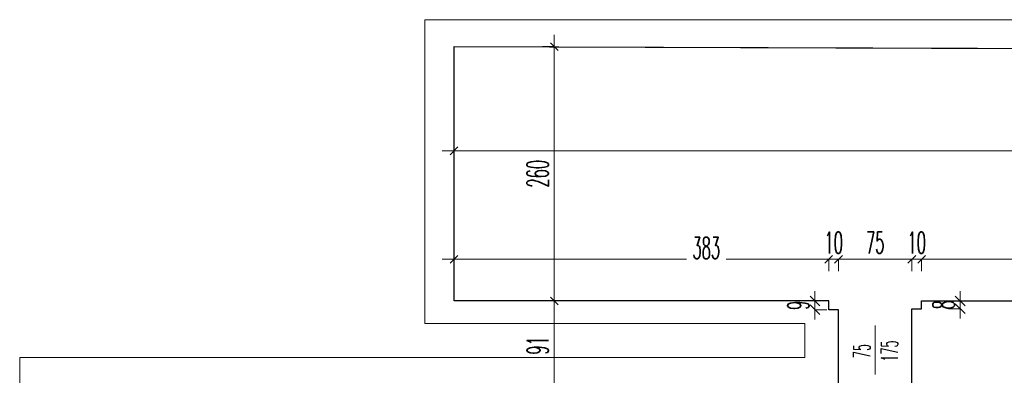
# Model space of a CAD drawing. Header units: millimetres. Extents: x -5207 to 173417, y -28809 to -6400.
# Tile 36 of 256: x -1037 to -31, y -12146 to -11783. Entities that reach past the tile are written whole.
import ezdxf

# ---------------------------------------------------------------- set-up
doc = ezdxf.new("R2010")
doc.units = ezdxf.units.MM
for name, color, linetype, lineweight in [('mr_obliczanie_powierzchni', 4, 'Continuous', 15), ('mr_otwory', 6, 'Continuous', 9), ('mr_wymiar', 3, 'Continuous', 9), ('mr_ściany', 7, 'Continuous', 30)]:
    doc.layers.add(name, color=color, linetype=linetype, lineweight=lineweight)
doc.styles.add('WYM', font='simplex.shx', dxfattribs={"width": 0.5})
doc.dimstyles.new('1do100', dxfattribs={"dimscale": 2, "dimtxt": 12, "dimasz": 5, "dimexe": 0, "dimexo": 0, "dimgap": 3, "dimtad": 1, "dimdec": 0, "dimrnd": 0.5, "dimdsep": 46, "dimtxsty": 'WYM', "dimblk": 'OBLIQUE', "dimcen": 1.2, "dimdle": 6, "dimclrd": 256, "dimclre": 250, "dimclrt": 4, "dimadec": 1, "dimazin": 0, "dimtfac": 1, "dimtdec": 0, "dimtix": 1, "dimtmove": 2, "dimatfit": 3, "dimldrblk": 'NONE', "dimfxl": 1, "dimfxlon": 1, "dimtolj": 1, "dimtzin": 0, "dimlwd": -1, "dimlwe": 0, "dimarcsym": 0})

# ---------------------------------------------------------------- blocks, each defined once
blk = doc.blocks.new('_Oblique')
at = {"color": 0, "linetype": 'ByBlock', "lineweight": -2}
blk.add_line((-0.5, -0.5), (0.5, 0.5), dxfattribs=at)
blk = doc.blocks.new('*D5509')
at = {"layer": 'Defpoints', "color": 0, "ltscale": 2, "transparency": 16777216}
for p in [(-593.3, -11916.9), (-593.3, -11916.9), (691.2, -11916.9)]:
    blk.add_point(p, dxfattribs=at)
at = {"layer": 'mr_wymiar', "ltscale": 2, "transparency": 16777216}
blk.add_line((703.2, -11916.9), (-605.3, -11916.9), dxfattribs=at)
at = {"layer": 'mr_wymiar', "color": 250, "lineweight": 0, "ltscale": 2, "transparency": 16777216}
for p, q in [((-593.3, -11916.9), (-593.3, -11916.9)), ((691.2, -11916.9), (691.2, -11916.9))]:
    blk.add_line(p, q, dxfattribs=at)
at = {"layer": 'mr_wymiar', "ltscale": 2, "transparency": 16777216, "xscale": 8, "yscale": 8, "zscale": 8, "rotation": 180}
blk.add_blockref('_Oblique', (-593.3, -11916.9), dxfattribs=at)
at = {"layer": 'mr_wymiar', "ltscale": 2, "transparency": 16777216, "xscale": 8, "yscale": 8, "zscale": 8}
blk.add_blockref('_Oblique', (691.2, -11916.9), dxfattribs=at)
at = {"layer": 'mr_wymiar', "color": 4, "ltscale": 2, "transparency": 16777216, "insert": (48.9, -11899.9), "char_height": 22, "attachment_point": 5, "style": 'WYM'}
blk.add_mtext('\\A1;1285', dxfattribs=at)
blk = doc.blocks.new('_None')
blk = doc.blocks.new('*D5574')
at = {"layer": 'Defpoints', "color": 0, "ltscale": 2, "transparency": 16777216}
for p in [(-210.3, -12027.7), (-210.3, -12070.3), (-593.3, -12081.4)]:
    blk.add_point(p, dxfattribs=at)
at = {"layer": 'mr_wymiar', "ltscale": 2, "transparency": 16777216}
for p, q in [((-605.3, -12027.7), (-355.6, -12027.7)), ((-198.3, -12027.7), (-315.3, -12027.7))]:
    blk.add_line(p, q, dxfattribs=at)
at = {"layer": 'mr_wymiar', "color": 250, "lineweight": 0, "ltscale": 2, "transparency": 16777216}
for p, q in [((-593.3, -12039.7), (-593.3, -12027.7)), ((-210.3, -12039.7), (-210.3, -12027.7))]:
    blk.add_line(p, q, dxfattribs=at)
at = {"layer": 'mr_wymiar', "ltscale": 2, "transparency": 16777216, "xscale": 8, "yscale": 8, "zscale": 8, "rotation": 180}
blk.add_blockref('_Oblique', (-593.3, -12027.7), dxfattribs=at)
at = {"layer": 'mr_wymiar', "ltscale": 2, "transparency": 16777216, "xscale": 8, "yscale": 8, "zscale": 8}
blk.add_blockref('_Oblique', (-210.3, -12027.7), dxfattribs=at)
at = {"layer": 'mr_wymiar', "color": 4, "ltscale": 2, "transparency": 16777216, "insert": (-335.5, -12016.2), "char_height": 22, "attachment_point": 5, "style": 'WYM'}
blk.add_mtext('\\A1;383', dxfattribs=at)
blk = doc.blocks.new('*D5577')
at = {"layer": 'Defpoints', "color": 0, "ltscale": 2, "transparency": 16777216}
for p in [(-125.3, -12027.7), (-200.3, -12079.3), (-125.3, -12078.3)]:
    blk.add_point(p, dxfattribs=at)
at = {"layer": 'mr_wymiar', "ltscale": 2, "transparency": 16777216}
blk.add_line((-212.3, -12027.7), (-113.3, -12027.7), dxfattribs=at)
at = {"layer": 'mr_wymiar', "color": 250, "lineweight": 0, "ltscale": 2, "transparency": 16777216}
for p, q in [((-200.3, -12039.7), (-200.3, -12027.7)), ((-125.3, -12039.7), (-125.3, -12027.7))]:
    blk.add_line(p, q, dxfattribs=at)
at = {"layer": 'mr_wymiar', "ltscale": 2, "transparency": 16777216, "xscale": 8, "yscale": 8, "zscale": 8, "rotation": 180}
blk.add_blockref('_Oblique', (-200.3, -12027.7), dxfattribs=at)
at = {"layer": 'mr_wymiar', "ltscale": 2, "transparency": 16777216, "xscale": 8, "yscale": 8, "zscale": 8}
blk.add_blockref('_Oblique', (-125.3, -12027.7), dxfattribs=at)
at = {"layer": 'mr_wymiar', "color": 4, "ltscale": 2, "transparency": 16777216, "insert": (-162.8, -12010.7), "char_height": 22, "attachment_point": 5, "style": 'WYM'}
blk.add_mtext('\\A1;75', dxfattribs=at)
blk = doc.blocks.new('*D5578')
at = {"layer": 'Defpoints', "color": 0, "ltscale": 2, "transparency": 16777216}
for p in [(686.2, -12027.7), (686.2, -12070.3), (-115.3, -12078.3)]:
    blk.add_point(p, dxfattribs=at)
at = {"layer": 'mr_wymiar', "ltscale": 2, "transparency": 16777216}
blk.add_line((-127.3, -12027.7), (698.2, -12027.7), dxfattribs=at)
at = {"layer": 'mr_wymiar', "color": 250, "lineweight": 0, "ltscale": 2, "transparency": 16777216}
for p, q in [((-115.3, -12039.7), (-115.3, -12027.7)), ((686.2, -12039.7), (686.2, -12027.7))]:
    blk.add_line(p, q, dxfattribs=at)
at = {"layer": 'mr_wymiar', "ltscale": 2, "transparency": 16777216, "xscale": 8, "yscale": 8, "zscale": 8, "rotation": 180}
blk.add_blockref('_Oblique', (-115.3, -12027.7), dxfattribs=at)
at = {"layer": 'mr_wymiar', "ltscale": 2, "transparency": 16777216, "xscale": 8, "yscale": 8, "zscale": 8}
blk.add_blockref('_Oblique', (686.2, -12027.7), dxfattribs=at)
at = {"layer": 'mr_wymiar', "color": 4, "ltscale": 2, "transparency": 16777216, "insert": (285.4, -12010.7), "char_height": 22, "attachment_point": 5, "style": 'WYM'}
blk.add_mtext('\\A1;802', dxfattribs=at)
blk = doc.blocks.new('*D5579')
at = {"layer": 'Defpoints', "color": 0, "ltscale": 2, "transparency": 16777216}
for p in [(-601.2, -11810.3), (-601.2, -12070.3), (-490.8, -12070.3)]:
    blk.add_point(p, dxfattribs=at)
at = {"layer": 'mr_wymiar', "ltscale": 2, "transparency": 16777216}
blk.add_line((-490.8, -11798.3), (-490.8, -12082.3), dxfattribs=at)
at = {"layer": 'mr_wymiar', "color": 250, "lineweight": 0, "ltscale": 2, "transparency": 16777216}
for p, q in [((-502.8, -11810.3), (-490.8, -11810.3)), ((-502.8, -12070.3), (-490.8, -12070.3))]:
    blk.add_line(p, q, dxfattribs=at)
at = {"layer": 'mr_wymiar', "ltscale": 2, "transparency": 16777216, "xscale": 8, "yscale": 8, "zscale": 8}
for p, rotation in [((-490.8, -11810.3), 90), ((-490.8, -12070.3), 270)]:
    blk.add_blockref('_Oblique', p, dxfattribs=dict(at, rotation=rotation))
at = {"layer": 'mr_wymiar', "color": 4, "ltscale": 2, "transparency": 16777216, "insert": (-507.8, -11940.3), "char_height": 22, "attachment_point": 5, "rotation": 90, "style": 'WYM'}
blk.add_mtext('\\A1;260', dxfattribs=at)
blk = doc.blocks.new('*D5580')
at = {"layer": 'Defpoints', "color": 0, "ltscale": 2, "transparency": 16777216}
for p in [(-490.8, -12070.3), (-490.8, -12161.3), (-490.8, -12161.3)]:
    blk.add_point(p, dxfattribs=at)
at = {"layer": 'mr_wymiar', "ltscale": 2, "transparency": 16777216}
blk.add_line((-490.8, -12058.3), (-490.8, -12173.3), dxfattribs=at)
at = {"layer": 'mr_wymiar', "color": 250, "lineweight": 0, "ltscale": 2, "transparency": 16777216}
for p, q in [((-490.8, -12070.3), (-490.8, -12070.3)), ((-490.8, -12161.3), (-490.8, -12161.3))]:
    blk.add_line(p, q, dxfattribs=at)
at = {"layer": 'mr_wymiar', "ltscale": 2, "transparency": 16777216, "xscale": 8, "yscale": 8, "zscale": 8}
for p, rotation in [((-490.8, -12070.3), 90), ((-490.8, -12161.3), 270)]:
    blk.add_blockref('_Oblique', p, dxfattribs=dict(at, rotation=rotation))
at = {"layer": 'mr_wymiar', "color": 4, "ltscale": 2, "transparency": 16777216, "insert": (-507.8, -12115.8), "char_height": 22, "attachment_point": 5, "rotation": 90, "style": 'WYM'}
blk.add_mtext('\\A1;91', dxfattribs=at)
blk = doc.blocks.new('*D5735')
at = {"layer": 'Defpoints', "color": 0, "transparency": 16777216}
for p in [(-224.4, -12070.3), (-210.3, -12070.3), (-210.3, -12079.3)]:
    blk.add_point(p, dxfattribs=at)
at = {"layer": 'mr_wymiar', "transparency": 16777216}
for p, q in [((-224.4, -12070.3), (-224.4, -12060.3)), ((-224.4, -12079.3), (-224.4, -12070.3)), ((-224.4, -12079.3), (-224.4, -12089.3))]:
    blk.add_line(p, q, dxfattribs=at)
at = {"layer": 'mr_wymiar', "color": 250, "lineweight": 0, "transparency": 16777216}
for p, q in [((-212.4, -12070.3), (-224.4, -12070.3)), ((-212.4, -12079.3), (-224.4, -12079.3))]:
    blk.add_line(p, q, dxfattribs=at)
at = {"layer": 'mr_wymiar', "transparency": 16777216, "xscale": 10, "yscale": 10, "zscale": 10}
for p, rotation in [((-224.4, -12070.3), 270), ((-224.4, -12079.3), 90)]:
    blk.add_blockref('_Oblique', p, dxfattribs=dict(at, rotation=rotation))
at = {"layer": 'mr_wymiar', "color": 4, "transparency": 16777216, "insert": (-241.4, -12074.8), "char_height": 22, "attachment_point": 5, "rotation": 90, "style": 'WYM'}
blk.add_mtext('\\A1;9', dxfattribs=at)
blk = doc.blocks.new('*D5736')
at = {"layer": 'Defpoints', "color": 0, "transparency": 16777216}
for p in [(-115.3, -12070.3), (-75.9, -12070.3), (-115.3, -12078.3)]:
    blk.add_point(p, dxfattribs=at)
at = {"layer": 'mr_wymiar', "transparency": 16777216}
for p, q in [((-75.9, -12070.3), (-75.9, -12060.3)), ((-75.9, -12078.3), (-75.9, -12070.3)), ((-75.9, -12078.3), (-75.9, -12088.3))]:
    blk.add_line(p, q, dxfattribs=at)
at = {"layer": 'mr_wymiar', "color": 250, "lineweight": 0, "transparency": 16777216}
for p, q in [((-87.9, -12070.3), (-75.9, -12070.3)), ((-87.9, -12078.3), (-75.9, -12078.3))]:
    blk.add_line(p, q, dxfattribs=at)
at = {"layer": 'mr_wymiar', "transparency": 16777216, "xscale": 10, "yscale": 10, "zscale": 10}
for p, rotation in [((-75.9, -12070.3), 270), ((-75.9, -12078.3), 90)]:
    blk.add_blockref('_Oblique', p, dxfattribs=dict(at, rotation=rotation))
at = {"layer": 'mr_wymiar', "color": 4, "transparency": 16777216, "insert": (-92.9, -12074.3), "char_height": 22, "attachment_point": 5, "rotation": 90, "style": 'WYM'}
blk.add_mtext('\\A1;8', dxfattribs=at)
blk = doc.blocks.new('*D5737')
at = {"layer": 'Defpoints', "color": 0, "transparency": 16777216}
for p in [(-210.3, -12027.7), (-210.3, -12079.3), (-200.3, -12079.3)]:
    blk.add_point(p, dxfattribs=at)
at = {"layer": 'mr_wymiar', "transparency": 16777216}
for p, q in [((-210.3, -12027.7), (-218.3, -12027.7)), ((-200.3, -12027.7), (-210.3, -12027.7)), ((-200.3, -12027.7), (-192.3, -12027.7))]:
    blk.add_line(p, q, dxfattribs=at)
at = {"layer": 'mr_wymiar', "color": 250, "lineweight": 0, "transparency": 16777216}
for p, q in [((-210.3, -12039.7), (-210.3, -12027.7)), ((-200.3, -12039.7), (-200.3, -12027.7))]:
    blk.add_line(p, q, dxfattribs=at)
at = {"layer": 'mr_wymiar', "transparency": 16777216, "xscale": 8, "yscale": 8, "zscale": 8}
blk.add_blockref('_Oblique', (-210.3, -12027.7), dxfattribs=at)
at = {"layer": 'mr_wymiar', "transparency": 16777216, "xscale": 8, "yscale": 8, "zscale": 8, "rotation": 180}
blk.add_blockref('_Oblique', (-200.3, -12027.7), dxfattribs=at)
at = {"layer": 'mr_wymiar', "color": 4, "transparency": 16777216, "insert": (-205.3, -12010.7), "char_height": 22, "attachment_point": 5, "style": 'WYM'}
blk.add_mtext('\\A1;10', dxfattribs=at)
blk = doc.blocks.new('*D5738')
at = {"layer": 'Defpoints', "color": 0, "transparency": 16777216}
for p in [(-115.3, -12027.7), (-125.3, -12078.3), (-115.3, -12078.3)]:
    blk.add_point(p, dxfattribs=at)
at = {"layer": 'mr_wymiar', "transparency": 16777216}
for p, q in [((-125.3, -12027.7), (-133.3, -12027.7)), ((-125.3, -12027.7), (-115.3, -12027.7)), ((-115.3, -12027.7), (-107.3, -12027.7))]:
    blk.add_line(p, q, dxfattribs=at)
at = {"layer": 'mr_wymiar', "color": 250, "lineweight": 0, "transparency": 16777216}
for p, q in [((-125.3, -12039.7), (-125.3, -12027.7)), ((-115.3, -12039.7), (-115.3, -12027.7))]:
    blk.add_line(p, q, dxfattribs=at)
at = {"layer": 'mr_wymiar', "transparency": 16777216, "xscale": 8, "yscale": 8, "zscale": 8}
blk.add_blockref('_Oblique', (-125.3, -12027.7), dxfattribs=at)
at = {"layer": 'mr_wymiar', "transparency": 16777216, "xscale": 8, "yscale": 8, "zscale": 8, "rotation": 180}
blk.add_blockref('_Oblique', (-115.3, -12027.7), dxfattribs=at)
at = {"layer": 'mr_wymiar', "color": 4, "transparency": 16777216, "insert": (-120.3, -12010.7), "char_height": 22, "attachment_point": 5, "style": 'WYM'}
blk.add_mtext('\\A1;10', dxfattribs=at)

msp = doc.modelspace()

# ---------------------------------------------------------------- linework, layer by layer
at = {"layer": 'mr_obliczanie_powierzchni'}
for points in [[(-7.813, -12960.2708), (-600.3122, -12960.2708), (-660.3122, -12960.2708), (-660.3122, -12405.1233), (-660.3122, -12350.2708), (-997.3122, -12350.2708), (-1037.3122, -12350.2708), (-1037.3122, -12158.1513), (-1037.3122, -12128.1513), (-234.668, -12128.1513), (-234.668, -12093.3954), (-593.3122, -12093.3954), (-623.3122, -12093.3954), (-623.3122, -11812.8158), (-623.3122, -11782.8158), (691.1878, -11782.8158)], [(691.1878, -11814.2708), (-593.3122, -11810.2708), (-593.3122, -12070.2708), (-210.3122, -12070.2708), (-210.3122, -12079.2708), (-200.3122, -12079.2708), (-200.3122, -12161.2708)], [(-115.3122, -12070.2708), (-115.3122, -12078.2708), (-125.3122, -12078.2708), (-125.3122, -12161.2708), (-74.3122, -12161.2708), (-74.3122, -12195.2708), (-9.3122, -12195.2708)], [(686.1878, -12070.2708), (-115.3122, -12070.2708)]]:
    msp.add_lwpolyline(points, dxfattribs=at)
at = {"layer": 'mr_otwory', "ltscale": 2}
msp.add_line((-162.9868, -12095.3645), (-162.9868, -12145.3645), dxfattribs=at)
at = {"layer": 'mr_ściany', "ltscale": 2}
for p, q in [((-593.3122, -12070.2708), (-593.3122, -11810.2708)), ((-593.3122, -11810.2708), (691.1878, -11814.2708)), ((-210.3122, -12070.2708), (-593.3122, -12070.2708)), ((-210.3122, -12079.2708), (-210.3122, -12070.2708)), ((-115.3122, -12078.2708), (-115.3122, -12070.2708)), ((-115.3122, -12070.2708), (686.1878, -12070.2708)), ((-200.3122, -12079.2708), (-210.3122, -12079.2708)), ((-200.3122, -12161.2708), (-200.3122, -12079.2708)), ((-125.3122, -12161.2708), (-125.3122, -12078.2708)), ((-125.3122, -12078.2708), (-115.3122, -12078.2708))]:
    msp.add_line(p, q, dxfattribs=at)

# ---------------------------------------------------------------- texts
at = {"layer": 'mr_otwory', "ltscale": 2, "insert": (-162.2053, -12121.5254), "char_height": 17, "attachment_point": 5, "rotation": 90, "style": 'WYM'}
msp.add_mtext_dynamic_manual_height_columns('75\\P175', width=54.56776, gutter_width=75, heights=[0], dxfattribs=at)

# ---------------------------------------------------------------- dimensions: what is measured, and where the dimension line sits
at = {"layer": 'mr_wymiar', "ltscale": 2}
for base, p1, p2, picture, middle in [((-490.8164, -12070.2708), (-601.2368, -11810.2708), (-601.2368, -12070.2708), '*D5579', (-507.8164, -11940.2708)), ((-490.8164, -12161.2708), (-490.8164, -12070.2708), (-490.8164, -12161.2708), '*D5580', (-507.8164, -12115.7708))]:
    dim = msp.add_linear_dim(base=base, p1=p1, p2=p2, angle=270, dimstyle='1do100', override={"dimtxt": 11, "dimasz": 4, "dimfxl": 6}, dxfattribs=at)
    dim.commit()
    dim.dimension.update_dxf_attribs({"geometry": picture, "text_midpoint": middle})
for base, p1, p2, picture, middle in [((-593.3121654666, -11916.9483136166), (691.1878345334, -11916.9483136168), (-593.3121654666, -11916.9483136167), '*D5509', (48.9378345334, -11899.9483136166)), ((-125.3122, -12027.6985), (-200.3122, -12079.2708), (-125.3122, -12078.2708), '*D5577', (-162.8122, -12010.6985)), ((686.1878345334, -12027.698534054), (-115.3121654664, -12078.2708160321), (686.1878345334, -12070.2708160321), '*D5578', (285.4378345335, -12010.698534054))]:
    dim = msp.add_linear_dim(base=base, p1=p1, p2=p2, dimstyle='1do100', override={"dimtxt": 11, "dimasz": 4, "dimfxl": 6}, dxfattribs=at)
    dim.commit()
    dim.dimension.update_dxf_attribs({"geometry": picture, "text_midpoint": middle})
at = {"layer": 'mr_wymiar'}
for base, p1, p2, picture, middle in [((-210.3122, -12027.6985), (-200.3122, -12079.2708), (-210.3122, -12079.2708), '*D5737', (-205.3122, -12010.6985)), ((-115.3122, -12027.6985), (-125.3122, -12078.2708), (-115.3122, -12078.2708), '*D5738', (-120.3122, -12010.6985))]:
    dim = msp.add_linear_dim(base=base, p1=p1, p2=p2, dimstyle='1do100', override={"dimtxt": 11, "dimasz": 4, "dimfxl": 6}, dxfattribs=at)
    dim.commit()
    dim.dimension.update_dxf_attribs({"geometry": picture, "text_midpoint": middle})
at = {"layer": 'mr_wymiar', "ltscale": 2}
dim = msp.add_linear_dim(base=(-210.3122, -12027.6985), p1=(-593.3122, -12081.3835), p2=(-210.3122, -12070.2708), dimstyle='1do100', override={"dimtxt": 11, "dimasz": 4, "dimfxl": 6}, dxfattribs=at)
dim.commit()
dim.dimension.update_dxf_attribs({"geometry": '*D5574', "text_midpoint": (-335.4915, -12016.1985), "dimtype": 160})
at = {"layer": 'mr_wymiar'}
for base, p1, p2, picture, middle in [((-224.4108, -12070.2708), (-210.3122, -12079.2708), (-210.3122, -12070.2708), '*D5735', (-241.4108, -12074.7708)), ((-75.9075, -12070.2708), (-115.3122, -12078.2708), (-115.3122, -12070.2708), '*D5736', (-92.9075, -12074.2708))]:
    dim = msp.add_linear_dim(base=base, p1=p1, p2=p2, angle=90, dimstyle='1do100', override={"dimtxt": 11, "dimfxl": 6}, dxfattribs=at)
    dim.commit()
    dim.dimension.update_dxf_attribs({"geometry": picture, "text_midpoint": middle})

doc.saveas('drawing.dxf')
